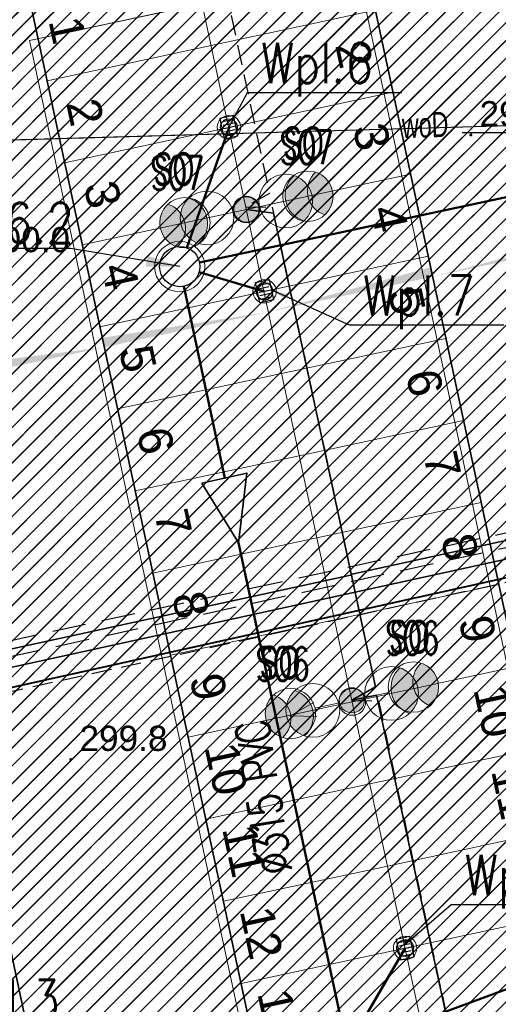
# Model space of a CAD drawing. Header units: metres. Extents: x 6567444 to 13135881, y 5574237 to 11149086.
# Tile 100 of 191: x 6567918 to 6567932, y 5574422 to 5574452. Entities that reach past the tile are written whole.
import ezdxf
from ezdxf.enums import TextEntityAlignment as Align

# ---------------------------------------------------------------- set-up
doc = ezdxf.new("R2010")
doc.units = ezdxf.units.M
for name, pattern in [('Krawędzie ukryte xs', [0.9, 0.6, -0.3]), ('Przerywana gęsta', [90, 60, -30]), ('Przerywana2', [1.5, 1, -0.5])]:
    doc.linetypes.add(name, pattern=pattern)
for name, color, linetype in [('01FORMA - PZT - Inne obiekty', 7, 'Continuous'), ('FORMA - Arch 01 - 820-G Rysunki Obrazki', 7, 'Continuous'), ('FORMA - Arch 01 - PZT 1 Strefy', 7, 'Continuous'), ('FORMA - Arch 01 - PZT-3 Zagospodarowanie', 7, 'Continuous'), ('FORMA - Arch 01 - PZT-6 Uzbrojenie - Oświeltlenia', 7, 'Continuous'), ('OTRN_O', 7, 'Continuous'), ('SEL_atrybut_bloku1', 7, 'Continuous'), ('SEL_atrybut_bloku2', 9, 'Continuous')]:
    doc.layers.add(name, color=color, linetype=linetype)
for name, color, linetype, lineweight in [('_TT_KAN_D', 96, 'Continuous', 50), ('_TT_KAN_D_OPIS_DN', 7, 'Continuous', 30), ('_TT_KAN_D_Opis_PKT_I', 7, 'Continuous', 30), ('_TT_KAN_D_Opis_PKT_wpust', 7, 'Continuous', 30), ('_TT_KAN_D_WPUST', 7, 'Continuous', 25), ('GES_PrzewodWodociagowy', 5, 'Continuous', 18), ('OTRN', 7, 'Continuous', 13), ('SEL_kanalizacja_kablowa_nN', 1, 'SEL_knN', 40), ('SEL_sieci_kable_nN', 7, 'SEL_eN', 35), ('SEL_sieci_kable_nN_oswietlenie', 7, 'SEL_eNN', 35), ('SEL_sieci_oswietlenie_oprawy', 152, 'Continuous', 20)]:
    doc.layers.add(name, color=color, linetype=linetype, lineweight=lineweight)
doc.styles.add('ARIAL', font='arial.ttf')
doc.styles.add('BDOT', font='arial.ttf', dxfattribs={"width": 0.9})
doc.styles.add('pzt_11-06-2015 (2)$0$RomanS', font='romans.shx')
doc.styles.add('ROMANS', font='romans.shx', dxfattribs={"width": 0.9})
doc.styles.get("Standard").update_dxf_attribs({"font": 'arial.ttf'})
doc.styles.add('STYL_AUTOMATYCZNY_10', font='arial.ttf', dxfattribs={"width": 0.8})
doc.styles.add('STYL_AUTOMATYCZNY_12', font='arial.ttf', dxfattribs={"width": 0.6})
doc.linetypes.add('SEL_eN', pattern='A,5,["eN",ARIAL,S=1,R=0,X=1.8,Y=0.25],5', length=10)
doc.linetypes.add('SEL_eNN', pattern='A,5,["eNN",ARIAL,S=1,R=0,X=1.45,Y=0.25],5', length=10)
doc.linetypes.add('SEL_knN', pattern='A,5,["knN",ARIAL,S=1,R=0,X=1.8,Y=0.25],5', length=10)
doc.linetypes.add('X 1_2', pattern='A,0,[8,PR1183 ChorzĂłw MetalowcĂłw V091.Shx,S=0.039206,R=0,X=0,Y=0],-4.94,0', length=4.94)
doc.dimstyles.new('ISO-25', dxfattribs={"dimtxt": 2.5, "dimasz": 2.5, "dimexe": 1.25, "dimexo": 0.625, "dimtad": 1, "dimtxsty": 'Standard', "dimcen": 2.5, "dimadec": 0, "dimazin": 0, "dimtfac": 1, "dimtmove": 0, "dimatfit": 3, "dimfxl": 1, "dimarcsym": 0})
pattern_1 = [(45, (0, 0), (-0.265165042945, 0.265165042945), [])]

# ---------------------------------------------------------------- blocks, each defined once
blk = doc.blocks.new('OTRN')
at = {"layer": 'OTRN', "color": 0, "const_width": 0.09}
blk.add_lwpolyline([(-0.045, 0, 1), (0.045, 0, 1)], format="xyb", close=True, dxfattribs=at)
at = {"layer": 'OTRN_O', "color": 0, "style": 'BDOT'}
blk.add_attdef('RZEDNA', (0.514, 0.515), '', height=1.5, dxfattribs=at)
blk = doc.blocks.new('_MDCP')
at = {"layer": 'GES_PrzewodWodociagowy', "color": 5, "linetype": 'Continuous', "lineweight": 18, "flags": 128}
blk.add_lwpolyline([(6567911.585, 5574448.06), (6567940.177, 5574448.89), (6567959.112, 5574453.209)], dxfattribs=at)
at = {"layer": 'OTRN', "color": 14, "xscale": 0.5, "yscale": 0.5, "zscale": 0.5}
for p, values in [((6567931.302, 5574448.391, 299.81), {'RZEDNA': '299.8'}), ((6567916.483, 5574444.641, 299.956), {'RZEDNA': '300.0'}), ((6567919.387, 5574429.788, 299.843), {'RZEDNA': '299.8'})]:
    blk.add_blockref('OTRN', p, dxfattribs=at).add_auto_attribs(values)
at = {"layer": 'GES_PrzewodWodociagowy', "color": 5, "lineweight": 15, "width": 0.66}
blk.add_text('woD', height=0.75, rotation=-358.3, dxfattribs=at).set_placement((6567929.94, 5574448.69), align=Align.MIDDLE_CENTER)
blk = doc.blocks.new('tb wpust')
at = {"layer": '_TT_KAN_D_WPUST', "lineweight": 30}
for p, q in [((-0.21, 0.154), (-0.21, -0.166)), ((-0.105, 0.154), (-0.105, -0.166)), ((-0.004, 0.154), (-0.004, -0.166)), ((0.1, 0.154), (0.1, -0.166)), ((0.205, 0.154), (0.205, -0.166))]:
    blk.add_line(p, q, dxfattribs=at)
blk.add_lwpolyline([(-0.31, -0.21), (0.31, -0.21), (0.31, 0.21), (-0.31, 0.21)], close=True, dxfattribs=at)
at = {"layer": '_TT_KAN_D_WPUST', "lineweight": 18}
blk.add_circle((0, 0), 0.35, dxfattribs=at)
at = {"layer": '_TT_KAN_D_WPUST', "color": 96, "lineweight": 30}
blk.add_circle((0, 0), 0.25, dxfattribs=at)
blk = doc.blocks.new('Miejsca parkingowe 27[16]', base_point=(6567927.928, 5574453.304))
at = {"layer": 'FORMA - Arch 01 - PZT-3 Zagospodarowanie', "color": 7, "linetype": 'Przerywana gęsta', "lineweight": 13}
for p, q in [((6567928.453, 5574450.86), (6567923.565, 5574449.809)), ((6567928.979, 5574448.415), (6567924.09, 5574447.365)), ((6567929.504, 5574445.971), (6567924.616, 5574444.921)), ((6567930.029, 5574443.527), (6567925.141, 5574442.476)), ((6567930.555, 5574441.083), (6567925.666, 5574440.032)), ((6567931.08, 5574438.639), (6567926.192, 5574437.588)), ((6567931.605, 5574436.195), (6567926.717, 5574435.144)), ((6567932.131, 5574433.75), (6567927.242, 5574432.7)), ((6567932.656, 5574431.306), (6567927.768, 5574430.256)), ((6567933.181, 5574428.862), (6567928.293, 5574427.811)), ((6567933.707, 5574426.418), (6567928.818, 5574425.367)), ((6567934.232, 5574423.974), (6567929.343, 5574422.923))]:
    blk.add_line(p, q, dxfattribs=at)
at = {"layer": 'FORMA - Arch 01 - PZT-3 Zagospodarowanie', "color": 7, "lineweight": 13, "style": 'STYL_AUTOMATYCZNY_10'}
for tag, p in [('num_start_0', (6567927.301, 5574451.989)), ('num_start_1', (6567927.827, 5574449.545)), ('num_start_2', (6567928.352, 5574447.092)), ('num_start_3', (6567928.877, 5574444.656)), ('num_start_4', (6567929.402, 5574442.204)), ('num_start_5', (6567929.928, 5574439.76)), ('num_start_6', (6567930.453, 5574437.324)), ('num_start_7', (6567930.978, 5574434.871)), ('num_start_8', (6567931.504, 5574432.427)), ('num_start_9', (6567932.029, 5574429.983)), ('num_start_10', (6567932.554, 5574427.547)), ('num_start_11', (6567933.08, 5574425.103)), ('num_start_12', (6567933.605, 5574422.65)), ('num_start_13', (6567934.13, 5574420.215)), ('num_start_14', (6567934.656, 5574417.762)), ('num_start_15', (6567935.181, 5574415.318))]:
    blk.add_attdef(tag, text='', height=1, rotation=282.1296, dxfattribs=at).set_placement(p, align=Align.MIDDLE_CENTER)
blk = doc.blocks.new('Miejsca parkingowe 27[17]', base_point=(6567918.151, 5574451.203))
at = {"layer": 'FORMA - Arch 01 - PZT-3 Zagospodarowanie', "color": 7, "linetype": 'Przerywana gęsta', "lineweight": 13}
for p, q in [((6567918.677, 5574448.758), (6567923.565, 5574449.809)), ((6567919.202, 5574446.314), (6567924.09, 5574447.365)), ((6567919.727, 5574443.87), (6567924.616, 5574444.921)), ((6567920.253, 5574441.426), (6567925.141, 5574442.476)), ((6567920.778, 5574438.982), (6567925.666, 5574440.032)), ((6567921.303, 5574436.537), (6567926.192, 5574437.588)), ((6567921.829, 5574434.093), (6567926.717, 5574435.144)), ((6567922.354, 5574431.649), (6567927.242, 5574432.7)), ((6567922.879, 5574429.205), (6567927.768, 5574430.256)), ((6567923.404, 5574426.761), (6567928.293, 5574427.811)), ((6567923.93, 5574424.317), (6567928.818, 5574425.367)), ((6567924.455, 5574421.872), (6567929.343, 5574422.923))]:
    blk.add_line(p, q, dxfattribs=at)
at = {"layer": 'FORMA - Arch 01 - PZT-3 Zagospodarowanie', "color": 7, "lineweight": 13, "style": 'STYL_AUTOMATYCZNY_10'}
for tag, p in [('num_start_0', (6567919.287, 5574450.267)), ('num_start_1', (6567919.812, 5574447.822)), ('num_start_2', (6567920.337, 5574445.37)), ('num_start_3', (6567920.863, 5574442.934)), ('num_start_4', (6567921.388, 5574440.481)), ('num_start_5', (6567921.913, 5574438.037)), ('num_start_6', (6567922.438, 5574435.601)), ('num_start_7', (6567922.964, 5574433.148)), ('num_start_8', (6567923.489, 5574430.704)), ('num_start_9', (6567924.014, 5574428.26)), ('num_start_10', (6567924.54, 5574425.825)), ('num_start_11', (6567925.065, 5574423.38)), ('num_start_12', (6567925.59, 5574420.928)), ('num_start_13', (6567926.116, 5574418.492)), ('num_start_14', (6567926.641, 5574416.04)), ('num_start_15', (6567927.166, 5574413.595)), ('num_start_16', (6567927.692, 5574411.16)), ('num_start_17', (6567928.217, 5574408.707))]:
    blk.add_attdef(tag, text='', height=1, rotation=282.1296, dxfattribs=at).set_placement(p, align=Align.MIDDLE_CENTER)
blk = doc.blocks.new('PR1183 Chorzów Metalowców V09_TT')
at = {"layer": 'FORMA - Arch 01 - PZT 1 Strefy', "linetype": 'Continuous', "lineweight": 0, "true_color": 0x69697f}
h = blk.add_hatch(dxfattribs=at)
h.set_pattern_fill('ANSI31', color=8, scale=3, style=0)
h.set_pattern_definition(pattern_1)
h.paths.add_polyline_path([(6567868.664, 5574447.184), (6567873.254, 5574448.171), (6567873.813, 5574447.81), (6567888.539, 5574450.975, -0.233884), (6567889.399, 5574450.758, -0.164402), (6567889.726, 5574450.208), (6567892.634, 5574436.678), (6567887.555, 5574435.586), (6567887.676, 5574435.026), (6567887.676, 5574435.025, -0.414102), (6567887.215, 5574434.313), (6567887.039, 5574434.275), (6567887.371, 5574432.73), (6567888.657, 5574433.007), (6567888.619, 5574433.183, -0.414214), (6567889.08, 5574433.895), (6567893.049, 5574434.749), (6567893.322, 5574433.479), (6567898.21, 5574434.53), (6567906.331, 5574396.74), (6567909.836, 5574380.434), (6567926.815, 5574389.768), (6567940.833, 5574410.263, 0.198373), (6567942.208, 5574417.794), (6567932.917, 5574461.025), (6567905.128, 5574455.052, -0.414214), (6567901.564, 5574457.355), (6567901.459, 5574457.843, -0.414214), (6567903.762, 5574461.407), (6567939.749, 5574469.141, -0.063253), (6567941.005, 5574469.249), (6567939.792, 5574475.428, -0.052799), (6567938.687, 5574475.025), (6567900.546, 5574466.853, -0.086628), (6567900.202, 5574466.839), (6567886.587, 5574463.893), (6567887.53, 5574459.452), (6567888.307, 5574455.835), (6567882.192, 5574454.521), (6567875.153, 5574453.008), (6567867.754, 5574451.418)])
h.paths.add_polyline_path([(6567903.07, 5574442.847), (6567912.847, 5574444.948), (6567923.521, 5574395.283), (6567913.745, 5574393.181)], flags=0)
h.paths.add_polyline_path([(6567925.121, 5574405.928, -0.004779), (6567925.109, 5574405.984), (6567925.133, 5574405.989)], flags=0)
h.paths.add_polyline_path([(6567932.495, 5574408.258), (6567927.607, 5574407.207), (6567918.151, 5574451.203), (6567927.928, 5574453.304), (6567936.333, 5574414.197), (6567931.445, 5574413.146)], flags=0)
at = {"layer": 'FORMA - Arch 01 - PZT 1 Strefy', "linetype": 'Continuous', "lineweight": 0, "true_color": 0x577933}
h = blk.add_hatch(dxfattribs=at)
h.set_pattern_fill('ANSI31', color=77, scale=3, style=0)
h.set_pattern_definition(pattern_1)
h.paths.add_polyline_path([(6567874.014, 5574368.787), (6567903.73, 5574375.51), (6567926.87, 5574388.23), (6567941.769, 5574410.008), (6567945.87, 5574425.68), (6567946.274, 5574437.791), (6567944.961, 5574438.318), (6567943.09, 5574447.025), (6567939.696, 5574458.048), (6567938.856, 5574457.187), (6567945.454, 5574426.488), (6567940.566, 5574425.437), (6567942.208, 5574417.794, -0.198349), (6567940.833, 5574410.263), (6567926.815, 5574389.768), (6567903.433, 5574376.914), (6567873.643, 5574370.512)])
at = {"layer": 'FORMA - Arch 01 - PZT 1 Strefy', "linetype": 'Continuous', "lineweight": 0, "true_color": 0x4b7a78}
h = blk.add_hatch(dxfattribs=at)
h.set_pattern_fill('ANSI31', color=137, scale=3, style=0)
h.set_pattern_definition(pattern_1)
h.paths.add_polyline_path([(6567936.333, 5574414.197), (6567927.928, 5574453.304), (6567918.151, 5574451.203), (6567927.607, 5574407.207), (6567932.495, 5574408.258), (6567931.445, 5574413.146)])
h = blk.add_hatch(dxfattribs=at)
h.set_pattern_fill('ANSI31', color=137, scale=3, style=0)
h.set_pattern_definition(pattern_1)
h.paths.add_polyline_path([(6567921.252, 5574405.841), (6567912.847, 5574444.948), (6567903.07, 5574442.847), (6567911.475, 5574403.74)])
at = {"layer": 'FORMA - Arch 01 - PZT-3 Zagospodarowanie', "linetype": 'Continuous', "lineweight": 5}
for points in [[(6567936.454, 5574444.567), (6567930.159, 5574442.918), (6567936.515, 5574444.285)], [(6567930.098, 5574443.201), (6567925.271, 5574441.868), (6567930.159, 5574442.918)], [(6567920.323, 5574441.1), (6567925.271, 5574441.868), (6567920.383, 5574440.817)], [(6567917.145, 5574440.417), (6567920.383, 5574440.817), (6567917.206, 5574440.135)]]:
    blk.add_hatch(color=7, dxfattribs=at).paths.add_polyline_path(points)
at = {"layer": 'FORMA - Arch 01 - PZT-6 Uzbrojenie - Oświeltlenia', "linetype": 'Continuous', "lineweight": 13}
for points in [[(6567926.326, 5574444.579, 0.57735), (6567926.034, 5574445.934, 0.57735)], [(6567922.906, 5574445.262, 0.57735), (6567923.197, 5574443.907, 0.57735)], [(6567929.477, 5574429.914, 0.57735), (6567929.186, 5574431.269, 0.57735)], [(6567926.058, 5574430.597, 0.57735), (6567926.349, 5574429.242, 0.57735)]]:
    blk.add_hatch(color=7, dxfattribs=at).paths.add_polyline_path(points)
at = {"layer": '01FORMA - PZT - Inne obiekty', "color": 5, "linetype": 'X 1_2', "lineweight": 25}
blk.add_line((6567940.177, 5574447.64), (6567911.585, 5574446.81), dxfattribs=at)
at = {"layer": 'FORMA - Arch 01 - 820-G Rysunki Obrazki', "color": 1, "linetype": 'Krawędzie ukryte xs', "lineweight": 25}
blk.add_lwpolyline([(6567922.269, 5574459.498), (6567925.299, 5574445.401), (6567924.596, 5574445.002), (6567925.388, 5574444.988), (6567928.458, 5574430.699), (6567927.756, 5574430.301), (6567928.548, 5574430.286), (6567931.551, 5574416.422), (6567930.86, 5574415.628), (6567914.776, 5574412.226)], dxfattribs=at)
at = {"layer": 'FORMA - Arch 01 - 820-G Rysunki Obrazki', "color": 1, "linetype": 'Przerywana2', "lineweight": 25}
for points in [[(6567893.929, 5574426.94), (6567940.985, 5574437.171), (6567941.478, 5574438.381), (6567937.149, 5574458.141), (6567936.456, 5574458.493), (6567935.875, 5574458.398), (6567935.925, 5574458.406)], [(6567894.04, 5574426.424), (6567941.055, 5574436.772), (6567942.006, 5574436.133), (6567944.365, 5574425.346), (6567944.157, 5574425.039), (6567943.008, 5574424.802)]]:
    blk.add_lwpolyline(points, dxfattribs=at)
at = {"layer": 'FORMA - Arch 01 - 820-G Rysunki Obrazki', "color": 11, "linetype": 'Krawędzie ukryte xs', "lineweight": 25, "true_color": 0xff8040}
blk.add_lwpolyline([(6567943.447, 5574436.25), (6567894.256, 5574425.42)], dxfattribs=at)
at = {"layer": 'FORMA - Arch 01 - 820-G Rysunki Obrazki', "color": 7, "linetype": 'SEL_eNN', "lineweight": 13}
blk.add_lwpolyline([(6567926.716, 5574429.821), (6567925.924, 5574429.836), (6567926.627, 5574430.234)], dxfattribs=at)
at = {"layer": 'FORMA - Arch 01 - PZT 1 Strefy', "color": 254, "linetype": 'Continuous', "lineweight": 13, "true_color": 0xd2d2ff}
for p, q in [((6567927.928, 5574453.304), (6567936.333, 5574414.197)), ((6567927.607, 5574407.207), (6567918.151, 5574451.203)), ((6567912.847, 5574444.948), (6567923.521, 5574395.283))]:
    blk.add_line(p, q, dxfattribs=at)
at = {"layer": 'FORMA - Arch 01 - PZT 1 Strefy', "color": 131, "linetype": 'Continuous', "lineweight": 13, "true_color": 0x97f4f0}
for p, q in [((6567936.333, 5574414.197), (6567927.928, 5574453.304)), ((6567918.151, 5574451.203), (6567927.607, 5574407.207)), ((6567921.252, 5574405.841), (6567912.847, 5574444.948))]:
    blk.add_line(p, q, dxfattribs=at)
at = {"layer": 'FORMA - Arch 01 - PZT-3 Zagospodarowanie', "color": 7, "linetype": 'Continuous', "lineweight": 35}
for p, q in [((6567927.928, 5574453.304), (6567936.333, 5574414.197)), ((6567918.151, 5574451.203), (6567927.607, 5574407.207)), ((6567912.847, 5574444.948), (6567923.521, 5574395.283))]:
    blk.add_line(p, q, dxfattribs=at)
at = {"layer": 'FORMA - Arch 01 - PZT-3 Zagospodarowanie', "color": 7, "linetype": 'Continuous', "lineweight": 18}
blk.add_line((6567923.04, 5574452.253), (6567931.445, 5574413.146), dxfattribs=at)
at = {"layer": 'FORMA - Arch 01 - PZT-6 Uzbrojenie - Oświeltlenia', "color": 7, "linetype": 'Continuous', "lineweight": 13}
for centre, radius in [((6567925.789, 5574445.173), 0.8), ((6567923.442, 5574444.668), 0.8), ((6567924.616, 5574444.921), 0.4), ((6567924.616, 5574444.921), 0.4), ((6567928.941, 5574430.508), 0.8), ((6567926.594, 5574430.003), 0.8), ((6567927.768, 5574430.256), 0.4), ((6567927.768, 5574430.256), 0.4)]:
    blk.add_circle(centre, radius, dxfattribs=at)
for centre, start, end in [((6567926.571, 5574445.341), 132.1296, 252.1296), ((6567922.66, 5574444.5), 312.1296, 72.1296), ((6567929.723, 5574430.676), 132.1296, 252.1296), ((6567925.812, 5574429.835), 312.1296, 72.1296)]:
    blk.add_arc(centre, 0.8, start, end, dxfattribs=at)
at = {"layer": 'FORMA - Arch 01 - PZT-3 Zagospodarowanie', "color": 7, "linetype": 'Przerywana gęsta', "lineweight": 15}
ref = blk.add_blockref('Miejsca parkingowe 27[16]', (6567927.928, 5574453.304), dxfattribs=at)
ref.add_attrib('num_start_1', '2', dxfattribs={"color": 7, "lineweight": 13, "height": 1, "rotation": 282.1296, "style": 'STYL_AUTOMATYCZNY_10'}).set_placement((6567927.827, 5574449.545), align=Align.MIDDLE_CENTER)
ref.add_attrib('num_start_2', '3', dxfattribs={"color": 7, "lineweight": 13, "height": 1, "rotation": 282.1296, "style": 'STYL_AUTOMATYCZNY_10'}).set_placement((6567928.352, 5574447.092), align=Align.MIDDLE_CENTER)
ref.add_attrib('num_start_3', '4', dxfattribs={"color": 7, "lineweight": 13, "height": 1, "rotation": 282.1296, "style": 'STYL_AUTOMATYCZNY_10'}).set_placement((6567928.877, 5574444.656), align=Align.MIDDLE_CENTER)
ref.add_attrib('num_start_4', '5', dxfattribs={"color": 7, "lineweight": 13, "height": 1, "rotation": 282.1296, "style": 'STYL_AUTOMATYCZNY_10'}).set_placement((6567929.402, 5574442.204), align=Align.MIDDLE_CENTER)
ref.add_attrib('num_start_5', '6', dxfattribs={"color": 7, "lineweight": 13, "height": 1, "rotation": 282.1296, "style": 'STYL_AUTOMATYCZNY_10'}).set_placement((6567929.928, 5574439.76), align=Align.MIDDLE_CENTER)
ref.add_attrib('num_start_6', '7', dxfattribs={"color": 7, "lineweight": 13, "height": 1, "rotation": 282.1296, "style": 'STYL_AUTOMATYCZNY_10'}).set_placement((6567930.453, 5574437.324), align=Align.MIDDLE_CENTER)
ref.add_attrib('num_start_7', '8', dxfattribs={"color": 7, "lineweight": 13, "height": 1, "rotation": 282.1296, "style": 'STYL_AUTOMATYCZNY_10'}).set_placement((6567930.978, 5574434.871), align=Align.MIDDLE_CENTER)
ref.add_attrib('num_start_8', '9', dxfattribs={"color": 7, "lineweight": 13, "height": 1, "rotation": 282.1296, "style": 'STYL_AUTOMATYCZNY_10'}).set_placement((6567931.504, 5574432.427), align=Align.MIDDLE_CENTER)
ref.add_attrib('num_start_9', '10', dxfattribs={"color": 7, "lineweight": 13, "height": 1, "rotation": 282.1296, "style": 'STYL_AUTOMATYCZNY_10'}).set_placement((6567932.029, 5574429.983), align=Align.MIDDLE_CENTER)
ref.add_attrib('num_start_10', '11', dxfattribs={"color": 7, "lineweight": 13, "height": 1, "rotation": 282.1296, "style": 'STYL_AUTOMATYCZNY_10'}).set_placement((6567932.554, 5574427.547), align=Align.MIDDLE_CENTER)
ref = blk.add_blockref('Miejsca parkingowe 27[17]', (6567918.151, 5574451.203), dxfattribs=at)
ref.add_attrib('num_start', '1', dxfattribs={"color": 7, "lineweight": 13, "height": 1, "rotation": 282.1296, "style": 'STYL_AUTOMATYCZNY_10'}).set_placement((6567919.287, 5574450.267), align=Align.MIDDLE_CENTER)
ref.add_attrib('num_start_1', '2', dxfattribs={"color": 7, "lineweight": 13, "height": 1, "rotation": 282.1296, "style": 'STYL_AUTOMATYCZNY_10'}).set_placement((6567919.812, 5574447.822), align=Align.MIDDLE_CENTER)
ref.add_attrib('num_start_2', '3', dxfattribs={"color": 7, "lineweight": 13, "height": 1, "rotation": 282.1296, "style": 'STYL_AUTOMATYCZNY_10'}).set_placement((6567920.337, 5574445.37), align=Align.MIDDLE_CENTER)
ref.add_attrib('num_start_3', '4', dxfattribs={"color": 7, "lineweight": 13, "height": 1, "rotation": 282.1296, "style": 'STYL_AUTOMATYCZNY_10'}).set_placement((6567920.863, 5574442.934), align=Align.MIDDLE_CENTER)
ref.add_attrib('num_start_4', '5', dxfattribs={"color": 7, "lineweight": 13, "height": 1, "rotation": 282.1296, "style": 'STYL_AUTOMATYCZNY_10'}).set_placement((6567921.388, 5574440.481), align=Align.MIDDLE_CENTER)
ref.add_attrib('num_start_5', '6', dxfattribs={"color": 7, "lineweight": 13, "height": 1, "rotation": 282.1296, "style": 'STYL_AUTOMATYCZNY_10'}).set_placement((6567921.913, 5574438.037), align=Align.MIDDLE_CENTER)
ref.add_attrib('num_start_6', '7', dxfattribs={"color": 7, "lineweight": 13, "height": 1, "rotation": 282.1296, "style": 'STYL_AUTOMATYCZNY_10'}).set_placement((6567922.438, 5574435.601), align=Align.MIDDLE_CENTER)
ref.add_attrib('num_start_7', '8', dxfattribs={"color": 7, "lineweight": 13, "height": 1, "rotation": 282.1296, "style": 'STYL_AUTOMATYCZNY_10'}).set_placement((6567922.964, 5574433.148), align=Align.MIDDLE_CENTER)
ref.add_attrib('num_start_8', '9', dxfattribs={"color": 7, "lineweight": 13, "height": 1, "rotation": 282.1296, "style": 'STYL_AUTOMATYCZNY_10'}).set_placement((6567923.489, 5574430.704), align=Align.MIDDLE_CENTER)
ref.add_attrib('num_start_9', '10', dxfattribs={"color": 7, "lineweight": 13, "height": 1, "rotation": 282.1296, "style": 'STYL_AUTOMATYCZNY_10'}).set_placement((6567924.014, 5574428.26), align=Align.MIDDLE_CENTER)
ref.add_attrib('num_start_10', '11', dxfattribs={"color": 7, "lineweight": 13, "height": 1, "rotation": 282.1296, "style": 'STYL_AUTOMATYCZNY_10'}).set_placement((6567924.54, 5574425.825), align=Align.MIDDLE_CENTER)
ref.add_attrib('num_start_11', '12', dxfattribs={"color": 7, "lineweight": 13, "height": 1, "rotation": 282.1296, "style": 'STYL_AUTOMATYCZNY_10'}).set_placement((6567925.065, 5574423.38), align=Align.MIDDLE_CENTER)
ref.add_attrib('num_start_12', '13', dxfattribs={"color": 7, "lineweight": 13, "height": 1, "rotation": 282.1296, "style": 'STYL_AUTOMATYCZNY_10'}).set_placement((6567925.59, 5574420.928), align=Align.MIDDLE_CENTER)
at = {"layer": 'FORMA - Arch 01 - 820-G Rysunki Obrazki', "color": 7, "linetype": 'Continuous', "lineweight": 13, "char_height": 1, "attachment_point": 7, "rotation": 0, "style": 'STYL_AUTOMATYCZNY_12'}
for insert in [(6567925.711, 5574446.381), (6567921.854, 5574445.611), (6567928.871, 5574431.681), (6567925.013, 5574430.911)]:
    blk.add_mtext('\\A1;{\\pql;\\fArial|b0|i0|c238|p0;\\W0.600000;SO}', dxfattribs=dict(at, insert=insert))
blk = doc.blocks.new('GE.I.6640.1.468.2024_MDCP_dodatkowe pomiary_12.03.2026')
at = {"layer": 'GES_PrzewodWodociagowy', "color": 5, "linetype": 'Continuous', "lineweight": 18, "flags": 128}
blk.add_lwpolyline([(6567911.585, 5574448.06), (6567940.177, 5574448.89), (6567959.112, 5574453.209)], dxfattribs=at)
at = {"layer": 'OTRN', "color": 14, "xscale": 0.5, "yscale": 0.5, "zscale": 0.5}
for p, values in [((6567931.302, 5574448.391, 299.81), {'RZEDNA': '299.8'}), ((6567916.483, 5574444.641, 299.956), {'RZEDNA': '300.0'}), ((6567919.387, 5574429.788, 299.843), {'RZEDNA': '299.8'})]:
    blk.add_blockref('OTRN', p, dxfattribs=at).add_auto_attribs(values)
at = {"layer": 'GES_PrzewodWodociagowy', "color": 5, "lineweight": 15, "width": 0.66}
blk.add_text('woD', height=0.75, rotation=-358.3, dxfattribs=at).set_placement((6567929.94, 5574448.69), align=Align.MIDDLE_CENTER)
blk = doc.blocks.new('oprawa zewnetrzna stojaca')
for points in [[(2.625, 0, 0.267949), (2.25, 0.65, 0.57735), (2.25, -0.65, 0.267949)], [(0.375, 0, 1), (-0.375, 0, 1)]]:
    blk.add_hatch(color=256).paths.add_polyline_path(points)
blk.add_line((1.125, 0), (0.375, 0))
for centre, radius in [((1.875, 0), 0.75), ((0, 0), 0.375)]:
    blk.add_circle(centre, radius)
blk.add_arc((2.625, 0), 0.75, 120, 240)
at = {"layer": 'SEL_atrybut_bloku1', "style": 'ROMANS', "width": 0.6, "flags": 8}
blk.add_attdef('TYP', text='', height=1, dxfattribs=at).set_placement((1.873, 0.9), align=Align.CENTER)
at = {"layer": 'SEL_atrybut_bloku2', "style": 'ROMANS', "width": 0.6, "flags": 8}
for tag, p in [('OPIS1', (1.873, -1.638)), ('OPIS2', (1.873, -2.499))]:
    blk.add_attdef(tag, text='', height=0.75, dxfattribs=at).set_placement(p, align=Align.CENTER)
blk = doc.blocks.new('PT-IE-001 PZT - instal. elektr XREFF')
at = {"layer": 'SEL_kanalizacja_kablowa_nN', "ltscale": 0.5}
blk.add_lwpolyline([(6567894.238, 5574426.755), (6567943.905, 5574437.773)], dxfattribs=at)
at = {"layer": 'SEL_sieci_kable_nN', "ltscale": 0.8}
blk.add_lwpolyline([(6567894.251, 5574427.425), (6567943.294, 5574438.147), (6567944.507, 5574439.694), (6567940.28, 5574459.449), (6567940.541, 5574460.122)], dxfattribs=at)
at = {"layer": 'SEL_sieci_kable_nN_oswietlenie', "ltscale": 0.5}
for points in [[(6567927.758, 5574431.552), (6567927.758, 5574431.552), (6567928.458, 5574431.949), (6567925.424, 5574446.066), (6567924.616, 5574446.171), (6567924.616, 5574446.171)], [(6567930.919, 5574416.84), (6567930.935, 5574416.844), (6567931.549, 5574417.68), (6567928.491, 5574431.71), (6567927.758, 5574431.552)]]:
    blk.add_lwpolyline(points, dxfattribs=at)
at = {"layer": 'SEL_sieci_kable_nN_oswietlenie', "ltscale": 0.8}
for points in [[(6567927.716, 5574435.302), (6567943.407, 5574438.733)], [(6567893.854, 5574427.918), (6567927.72, 5574435.284)]]:
    blk.add_lwpolyline(points, dxfattribs=at)
at = {"layer": 'SEL_sieci_oswietlenie_oprawy'}
ref = blk.add_blockref('oprawa zewnetrzna stojaca', (6567924.616, 5574446.171), dxfattribs=dict(at, rotation=12.20053319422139))
ref.add_attrib('TYP', 'SO7', dxfattribs={"layer": 'SEL_atrybut_bloku1', "height": 1, "style": 'ROMANS', "width": 0.6, "flags": 8}).set_placement((6567926.413, 5574447.525), align=Align.CENTER)
ref = blk.add_blockref('oprawa zewnetrzna stojaca', (6567924.616, 5574446.171), dxfattribs=dict(at, rotation=192.200533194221))
ref.add_attrib('TYP', 'SO7', dxfattribs={"layer": 'SEL_atrybut_bloku1', "height": 1, "style": 'ROMANS', "width": 0.6, "flags": 8}).set_placement((6567922.555, 5574446.756), align=Align.CENTER)
ref = blk.add_blockref('oprawa zewnetrzna stojaca', (6567927.758, 5574431.552), dxfattribs=dict(at, rotation=12.20053319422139))
ref.add_attrib('TYP', 'SO6', dxfattribs={"layer": 'SEL_atrybut_bloku1', "height": 1, "style": 'ROMANS', "width": 0.6, "flags": 8}).set_placement((6567929.555, 5574432.906), align=Align.CENTER)
ref = blk.add_blockref('oprawa zewnetrzna stojaca', (6567927.758, 5574431.552), dxfattribs=dict(at, rotation=192.200533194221))
ref.add_attrib('TYP', 'SO6', dxfattribs={"layer": 'SEL_atrybut_bloku1', "height": 1, "style": 'ROMANS', "width": 0.6, "flags": 8}).set_placement((6567925.697, 5574432.137), align=Align.CENTER)

msp = doc.modelspace()

# ---------------------------------------------------------------- block references
at = {"layer": 'Defpoints'}
msp.add_blockref('GE.I.6640.1.468.2024_MDCP_dodatkowe pomiary_12.03.2026', (0, 0), dxfattribs=at)

# ---------------------------------------------------------------- next in the draw order: block references
msp.add_blockref('PR1183 Chorzów Metalowców V09_TT', (0, 1.25))

# ---------------------------------------------------------------- next in the draw order: block references
msp.add_blockref('_MDCP', (0, 0))

# ---------------------------------------------------------------- next in the draw order: linework, layer by layer
at = {"layer": '_TT_KAN_D'}
for p, q in [((6567945.119, 5574427.661), (6567928.181, 5574421.409)), ((6567927.919, 5574421.72), (6567929.343, 5574424.173))]:
    msp.add_line(p, q, dxfattribs=at)
for points in [[(6567922.837, 5574445.034), (6567924.102, 5574448.617)], [(6567938.091, 5574447.759), (6567923.218, 5574444.595)], [(6567923.206, 5574444.301), (6567925.151, 5574443.729)], [(6567922.756, 5574443.884), (6567923.97, 5574438.173)], [(6567924.384, 5574436.247), (6567927.492, 5574421.788)]]:
    msp.add_lwpolyline(points, dxfattribs=at)
at = {"layer": '_TT_KAN_D', "lineweight": 35}
msp.add_lwpolyline([(6567923.285, 5574438.021), (6567924.629, 5574438.319), (6567924.384, 5574436.247), (6567923.285, 5574438.021)], dxfattribs=at)
at = {"layer": '_TT_KAN_D', "lineweight": 13}
msp.add_circle((6567922.631, 5574444.471), 0.75, dxfattribs=at)
at = {"layer": '_TT_KAN_D', "lineweight": 30}
msp.add_circle((6567922.631, 5574444.471), 0.6, dxfattribs=at)

# ---------------------------------------------------------------- next in the draw order: block references
at = {"layer": '_TT_KAN_D_WPUST', "rotation": 101.9259753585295}
for p in [(6567924.095, 5574448.62, 300.025), (6567929.343, 5574424.173, 300.305)]:
    msp.add_blockref('tb wpust', p, dxfattribs=at)
at = {"layer": '_TT_KAN_D_WPUST', "xscale": -1, "rotation": 282.3331969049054}
msp.add_blockref('tb wpust', (6567925.156, 5574443.734), dxfattribs=at)

# ---------------------------------------------------------------- next in the draw order: texts
at = {"layer": '_TT_KAN_D_OPIS_DN', "insert": (6567924.999, 5574426.288), "char_height": 1, "attachment_point": 1, "rotation": 99.0521, "style": 'pzt_11-06-2015 (2)$0$RomanS'}
msp.add_mtext_dynamic_manual_height_columns('\\T0.85;\\W0.8;%%C315 PVC', width=9.13673, gutter_width=12.5, heights=[0], dxfattribs=at)
at = {"layer": '_TT_KAN_D_Opis_PKT_I', "insert": (6567919.481, 5574446.365), "char_height": 1.2, "attachment_point": 3, "style": 'ROMANS'}
msp.add_mtext('\\W0.8;DI.6.2', dxfattribs=at)

# ---------------------------------------------------------------- next in the draw order: leaders
at = {"layer": '_TT_KAN_D_Opis_PKT_I', "lineweight": 25, "annotation_type": 0, "has_hookline": 1, "hookline_direction": 1, "text_width": 3.749}
for points in [[(6567938.67, 5574447.917, 300.305), (6567935.416, 5574448.453, 300.305)], [(6567922.631, 5574444.471), (6567919.377, 5574445.006)]]:
    msp.add_leader(points, dimstyle='ISO-25', override={"dimasz": 1, "dimgap": 0.625, "dimtad": 3}, dxfattribs=at)

# ---------------------------------------------------------------- next in the draw order: block references
msp.add_blockref('PT-IE-001 PZT - instal. elektr XREFF', (0, 0))

# ---------------------------------------------------------------- next in the draw order: hatches: boundary and pattern name
at = {"layer": 'FORMA - Arch 01 - PZT 1 Strefy', "linetype": 'Continuous', "lineweight": 0, "true_color": 0x69697f}
h = msp.add_hatch(dxfattribs=at)
h.set_pattern_fill('ANSI31', color=8, scale=3, style=0)
h.set_pattern_definition(pattern_1)
h.paths.add_polyline_path([(6567868.664, 5574447.184), (6567873.254, 5574448.171), (6567873.813, 5574447.81), (6567888.539, 5574450.975, -0.233884), (6567889.399, 5574450.758, -0.164402), (6567889.726, 5574450.208), (6567892.634, 5574436.678), (6567887.555, 5574435.586), (6567887.676, 5574435.026), (6567887.676, 5574435.025, -0.414102), (6567887.215, 5574434.313), (6567887.039, 5574434.275), (6567887.371, 5574432.73), (6567888.657, 5574433.007), (6567888.619, 5574433.183, -0.414214), (6567889.08, 5574433.895), (6567893.049, 5574434.749), (6567893.322, 5574433.479), (6567898.21, 5574434.53), (6567906.331, 5574396.74), (6567909.836, 5574380.434), (6567926.815, 5574389.768), (6567940.833, 5574410.263, 0.198373), (6567942.208, 5574417.794), (6567932.917, 5574461.025), (6567905.128, 5574455.052, -0.414214), (6567901.564, 5574457.355), (6567901.459, 5574457.843, -0.414214), (6567903.762, 5574461.407), (6567939.749, 5574469.141, -0.063253), (6567941.005, 5574469.249), (6567939.792, 5574475.428, -0.052799), (6567938.687, 5574475.025), (6567900.546, 5574466.853, -0.086628), (6567900.202, 5574466.839), (6567886.587, 5574463.893), (6567887.53, 5574459.452), (6567888.307, 5574455.835), (6567882.192, 5574454.521), (6567875.153, 5574453.008), (6567867.754, 5574451.418)])
h.paths.add_polyline_path([(6567903.07, 5574442.847), (6567912.847, 5574444.948), (6567923.521, 5574395.283), (6567913.745, 5574393.181)], flags=0)
h.paths.add_polyline_path([(6567925.121, 5574405.928, -0.004779), (6567925.109, 5574405.984), (6567925.133, 5574405.989)], flags=0)
h.paths.add_polyline_path([(6567932.495, 5574408.258), (6567927.607, 5574407.207), (6567918.151, 5574451.203), (6567927.928, 5574453.304), (6567936.333, 5574414.197), (6567931.445, 5574413.146)], flags=0)
at = {"layer": 'FORMA - Arch 01 - PZT 1 Strefy', "linetype": 'Continuous', "lineweight": 0, "true_color": 0x577933}
h = msp.add_hatch(dxfattribs=at)
h.set_pattern_fill('ANSI31', color=77, scale=3, style=0)
h.set_pattern_definition(pattern_1)
h.paths.add_polyline_path([(6567874.014, 5574368.787), (6567903.73, 5574375.51), (6567926.87, 5574388.23), (6567941.769, 5574410.008), (6567945.87, 5574425.68), (6567946.274, 5574437.791), (6567944.961, 5574438.318), (6567943.09, 5574447.025), (6567939.696, 5574458.048), (6567938.856, 5574457.187), (6567945.454, 5574426.488), (6567940.566, 5574425.437), (6567942.208, 5574417.794, -0.198349), (6567940.833, 5574410.263), (6567926.815, 5574389.768), (6567903.433, 5574376.914), (6567873.643, 5574370.512)])
at = {"layer": 'FORMA - Arch 01 - PZT 1 Strefy', "linetype": 'Continuous', "lineweight": 0, "true_color": 0x4b7a78}
h = msp.add_hatch(dxfattribs=at)
h.set_pattern_fill('ANSI31', color=137, scale=3, style=0)
h.set_pattern_definition(pattern_1)
h.paths.add_polyline_path([(6567936.333, 5574414.197), (6567927.928, 5574453.304), (6567918.151, 5574451.203), (6567927.607, 5574407.207), (6567932.495, 5574408.258), (6567931.445, 5574413.146)])

# ---------------------------------------------------------------- next in the draw order: linework, layer by layer
at = {"layer": 'FORMA - Arch 01 - PZT 1 Strefy', "color": 254, "linetype": 'Continuous', "lineweight": 13, "true_color": 0xd2d2ff}
for p, q in [((6567918.151, 5574451.203), (6567927.928, 5574453.304)), ((6567927.928, 5574453.304), (6567936.333, 5574414.197)), ((6567927.607, 5574407.207), (6567918.151, 5574451.203))]:
    msp.add_line(p, q, dxfattribs=at)
at = {"layer": 'FORMA - Arch 01 - PZT 1 Strefy', "color": 131, "linetype": 'Continuous', "lineweight": 13, "true_color": 0x97f4f0}
for p, q in [((6567927.928, 5574453.304), (6567918.151, 5574451.203)), ((6567936.333, 5574414.197), (6567927.928, 5574453.304)), ((6567918.151, 5574451.203), (6567927.607, 5574407.207))]:
    msp.add_line(p, q, dxfattribs=at)

# ---------------------------------------------------------------- next in the draw order: texts
at = {"layer": '_TT_KAN_D_Opis_PKT_wpust', "lineweight": 25, "char_height": 1.2, "attachment_point": 1, "style": 'ROMANS'}
for s, insert in [('\\W0.8;WpI.6', (6567925.051, 5574451.134, 300.1)), ('\\W0.8;WpI.7', (6567928.087, 5574444.21)), ('\\W0.8;WpI.8', (6567931.117, 5574426.949, 300.305)), ('\\W0.8;WpI.3', (6567915.719, 5574423.232))]:
    msp.add_mtext(s, dxfattribs=dict(at, insert=insert))

# ---------------------------------------------------------------- next in the draw order: leaders
at = {"layer": '_TT_KAN_D_Opis_PKT_wpust', "lineweight": 25, "annotation_type": 0, "has_hookline": 1, "hookline_direction": 0, "text_width": 3.474}
for points in [[(6567924.09, 5574448.615, 300.1), (6567924.645, 5574449.659, 300.1), (6567925.145, 5574449.659, 300.1)], [(6567925.361, 5574443.779), (6567927.681, 5574442.735), (6567928.181, 5574442.735)], [(6567929.329, 5574424.272, 300.305), (6567930.711, 5574425.474, 300.305), (6567931.211, 5574425.474, 300.305)]]:
    msp.add_leader(points, dimstyle='ISO-25', override={"dimasz": 0.5, "dimgap": 0.625, "dimtad": 3}, dxfattribs=at)

doc.saveas('drawing.dxf')
